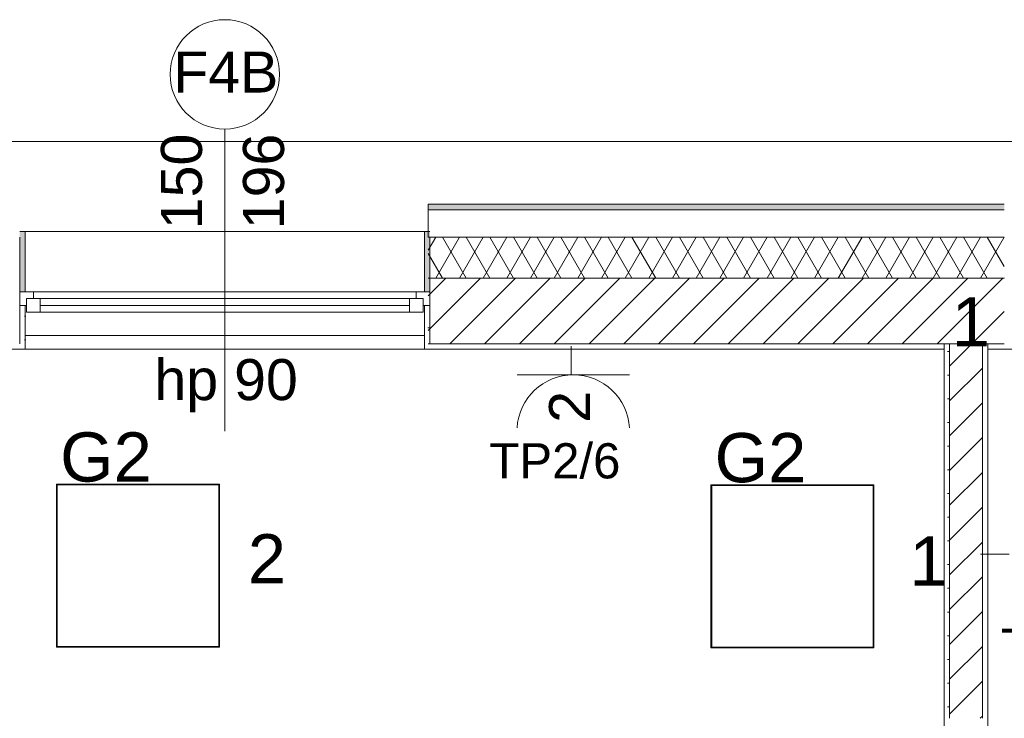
# Model space of a CAD drawing. Header units: millimetres. Extents: x -232602 to -175679, y -119570 to -82350.
# Tile 13 of 36: x -215686 to -212086, y -93357 to -90801. Entities that reach past the tile are written whole.
import ezdxf
from ezdxf.xclip import XClip

# ---------------------------------------------------------------- set-up
doc = ezdxf.new("R2010")
doc.units = ezdxf.units.MM
doc.header["$MEASUREMENT"] = 0
doc.header["$XCLIPFRAME"] = 0
doc.linetypes.add('Kropkowana', pattern=[317.499995, 0, -317.499995])
doc.layers.add('2D - Rysunki i Obrazki', color=7, linetype='Continuous')
for name, color, linetype, lineweight in [('PT_ELE_4_6_DLX_BLD0_LUMKEY_IDX_Nr_pióra__6', 6, 'Continuous', 18), ('PT_ELE_4_6_DLX_BLD0_LUMKEY_IDX_Nr_pióra__7', 7, 'Continuous', 18), ('PT_ELE_4_6_DLX_BLD1_LUM_Nr_pióra__5', 5, 'Continuous', 18), ('PT_ELE_4_6_DLX_BLD1_LUMKEY_IDX_Nr_pióra__3', 3, 'Continuous', 18), ('PT_ELE_4_6_E- Schemat - Szyny L1.L2.L3_Nr_pióra__7', 7, 'Continuous', 18), ('PT_ELE_4_6_Elementy Modelu - Strefy_Nr_pióra__254', 254, 'Continuous', 18), ('PT_ELE_4_6_Konstrukcja - Stropy_Nr_pióra__255', 255, 'Continuous', 18), ('PT_ELE_4_6_Konstrukcja - Ściany zew_Nr_pióra__251', 251, 'Continuous', 18), ('PT_ELE_4_6_Konstrukcja - Ściany zew_Nr_pióra__252', 252, 'Continuous', 18), ('PT_ELE_4_6_Konstrukcja - Ściany zew_Nr_pióra__254', 254, 'Continuous', 18), ('PT_ELE_4_6_Konstrukcja - Ściany zew_Nr_pióra__7', 7, 'Continuous', 18), ('PT_ELE_4_6_Oświetlenie_Nr_pióra__6', 6, 'Continuous', 18)]:
    doc.layers.add(name, color=color, linetype=linetype, lineweight=lineweight)
doc.layers.add('PT_ELE_4_6_DLX_BLD1_CONT_Nr_pióra__8', color=7, linetype='Continuous', lineweight=18, true_color=0x969696)
doc.layers.add('PT_ELE_4_6_DLX_BLD1_RESKEY_IDX_Nr_pióra__13', color=7, linetype='Continuous', lineweight=18, true_color=0x707070)
doc.styles.add('STYL_AUTOMATYCZNY_1', font='arial.ttf')
pattern_1 = [(0, (-96416.83, -0.008), (0, 86.60254), [0, -50]), (0, (-96391.83, 43.29), (0, 86.60254), [0, -50])]
pattern_2 = [(45, (-96416.83, -0.008), (-63.63961, 63.63961), [])]

# ---------------------------------------------------------------- blocks, each defined once
blk = doc.blocks.new('Rysunek_1_6', base_point=(-200661.4, -99449.8))
at = {"layer": 'PT_ELE_4_6_Konstrukcja - Ściany zew_Nr_pióra__252', "linetype": 'Continuous', "lineweight": 18}
h = blk.add_hatch(dxfattribs=at)
h.set_pattern_fill('IZOLACJA_MIĘKKA_0006', color=252, style=0, pattern_type=2)
h.set_pattern_definition([(60, (-96416.83, -0.008), (-64.951905, 37.5), []), (120, (-96416.83, -0.008), (64.951905, 37.5), [])])
h.paths.add_polyline_path([(-212086.3, -91596.6), (-214192.7, -91596.6), (-214192.7, -91746.6), (-212086.3, -91746.6)])
h = blk.add_hatch(dxfattribs=at)
h.set_pattern_fill('BLOCZKI_CERAMICZNE_0006', color=252, style=0, pattern_type=2)
h.set_pattern_definition(pattern_2)
h.paths.add_polyline_path([(-212086.3, -91746.6), (-214192.7, -91746.6), (-214192.7, -91986.6), (-212086.3, -91986.6)])
h = blk.add_hatch(dxfattribs=at)
h.set_pattern_fill('TYNK_0006', color=252, style=0, pattern_type=2)
h.set_pattern_definition(pattern_1)
h.paths.add_polyline_path([(-215686.4, -91846.6), (-215686.4, -92006.6), (-215666.4, -92006.6), (-215666.4, -91846.6)])
h = blk.add_hatch(dxfattribs=at)
h.set_pattern_fill('TYNK_0006', color=252, style=0, pattern_type=2)
h.set_pattern_definition(pattern_1)
h.paths.add_polyline_path([(-214206.4, -91846.6), (-214206.4, -92006.6), (-214186.4, -92006.6), (-214186.4, -91846.6)])
h = blk.add_hatch(dxfattribs=at)
h.set_pattern_fill('TYNK_0006', color=252, style=0, pattern_type=2)
h.set_pattern_definition(pattern_1)
h.paths.add_polyline_path([(-215946.4, -91986.6), (-215946.4, -92006.6), (-215686.4, -92006.6), (-215686.4, -91986.6)])
h = blk.add_hatch(dxfattribs=at)
h.set_pattern_fill('TYNK_0006', color=252, style=0, pattern_type=2)
h.set_pattern_definition(pattern_1)
h.paths.add_polyline_path([(-212306.3, -91986.6), (-214192.7, -91986.6), (-214192.7, -92006.6), (-212306.3, -92006.6)])
h = blk.add_hatch(dxfattribs=at)
h.set_pattern_fill('TYNK_0006', color=252, style=0, pattern_type=2)
h.set_pattern_definition(pattern_1)
h.paths.add_polyline_path([(-212306.3, -92006.6), (-212286.3, -92006.6), (-212286.3, -91986.6), (-212306.3, -91986.6)])
h = blk.add_hatch(dxfattribs=at)
h.set_pattern_fill('TYNK_0006', color=252, style=0, pattern_type=2)
h.set_pattern_definition(pattern_1)
h.paths.add_polyline_path([(-212306.3, -92006.6), (-212306.3, -93356.6), (-212286.3, -93356.6), (-212286.3, -92006.6)])
h = blk.add_hatch(dxfattribs=at)
h.set_pattern_fill('BLOCZKI_CERAMICZNE_0006', color=252, style=0, pattern_type=2)
h.set_pattern_definition(pattern_2)
h.paths.add_polyline_path([(-212286.3, -92006.6), (-212166.3, -92006.6), (-212166.3, -91986.6), (-212286.3, -91986.6)])
h = blk.add_hatch(dxfattribs=at)
h.set_pattern_fill('BLOCZKI_CERAMICZNE_0006', color=252, style=0, pattern_type=2)
h.set_pattern_definition(pattern_2)
h.paths.add_polyline_path([(-212166.3, -92006.6), (-212286.3, -92006.6), (-212286.3, -93356.6), (-212166.3, -93356.6)])
h = blk.add_hatch(dxfattribs=at)
h.set_pattern_fill('TYNK_0006', color=252, style=0, pattern_type=2)
h.set_pattern_definition(pattern_1)
h.paths.add_polyline_path([(-212166.3, -92006.6), (-212146.3, -92006.6), (-212146.3, -91986.6), (-212166.3, -91986.6)])
h = blk.add_hatch(dxfattribs=at)
h.set_pattern_fill('TYNK_0006', color=252, style=0, pattern_type=2)
h.set_pattern_definition(pattern_1)
h.paths.add_polyline_path([(-212166.3, -93356.6), (-212146.3, -93356.6), (-212146.3, -92006.6), (-212166.3, -92006.6)])
h = blk.add_hatch(dxfattribs=at)
h.set_pattern_fill('TYNK_0006', color=252, style=0, pattern_type=2)
h.set_pattern_definition(pattern_1)
h.paths.add_polyline_path([(-212086.3, -91986.6), (-212146.3, -91986.6), (-212146.3, -92006.6), (-212086.3, -92006.6)])
at = {"layer": 'PT_ELE_4_6_Konstrukcja - Ściany zew_Nr_pióra__254', "linetype": 'Continuous', "lineweight": 18}
for points in [[(-214192.7, -91476.6), (-214192.7, -91496.6), (-212086.3, -91496.6), (-212086.3, -91476.6)], [(-215686.4, -91576.6), (-215686.4, -91796.6), (-215666.4, -91796.6), (-215666.4, -91576.6)], [(-214206.4, -91576.6), (-214206.4, -91796.6), (-214186.4, -91796.6), (-214186.4, -91576.6)]]:
    blk.add_hatch(color=254, dxfattribs=at).paths.add_polyline_path(points)
at = {"layer": 'PT_ELE_4_6_DLX_BLD1_CONT_Nr_pióra__8', "color": 252, "linetype": 'Continuous', "lineweight": 18, "true_color": 0x969696, "flags": 128}
for points in [[(-192126.3, -91246.6), (-218616.3, -91246.6)], [(-212306.3, -92006.6), (-218206.3, -92006.6)], [(-212306.3, -95986.6), (-212306.3, -92006.6)], [(-207616.3, -92006.3), (-212146.3, -92006.6)], [(-212146.3, -92006.6), (-212146.3, -95986.6)]]:
    blk.add_lwpolyline(points, dxfattribs=at)
at = {"layer": 'PT_ELE_4_6_DLX_BLD1_LUM_Nr_pióra__5', "color": 5, "linetype": 'Continuous', "lineweight": 18, "flags": 128}
for points in [[(-215551.8, -93096.6), (-215551.8, -92500.6)], [(-215551.8, -92500.6), (-215551.8, -93096.6)], [(-215551.8, -92500.6), (-214955.8, -92500.6)], [(-214955.8, -92500.6), (-215551.8, -92500.6)], [(-214955.8, -92500.6), (-215551.8, -92500.6)], [(-215551.8, -92500.6), (-215551.8, -93096.6)], [(-215551.8, -93096.6), (-215551.8, -92500.6)], [(-215551.8, -92500.6), (-214955.8, -92500.6)], [(-214958.3, -92503.1), (-215549.3, -92503.1)], [(-215549.3, -92503.1), (-215549.3, -93094.1)], [(-215549.3, -92503.1), (-214958.3, -92503.1)], [(-215549.3, -93094.1), (-215549.3, -92503.1)], [(-214958.3, -93094.1), (-214958.3, -92503.1)], [(-214958.3, -92503.1), (-214958.3, -93094.1)], [(-214955.8, -92500.6), (-214955.8, -93096.6)], [(-214955.8, -93096.6), (-214955.8, -92500.6)], [(-214955.8, -93096.6), (-214955.8, -92500.6)], [(-214955.8, -92500.6), (-214955.8, -93096.6)], [(-213158.8, -93099.1), (-213158.8, -92503.1)], [(-213158.8, -92503.1), (-213158.8, -93099.1)], [(-213158.8, -92503.1), (-212562.8, -92503.1)], [(-212562.8, -92503.1), (-213158.8, -92503.1)], [(-212562.8, -92503.1), (-213158.8, -92503.1)], [(-213158.8, -92503.1), (-213158.8, -93099.1)], [(-213158.8, -93099.1), (-213158.8, -92503.1)], [(-213158.8, -92503.1), (-212562.8, -92503.1)], [(-212565.3, -92505.6), (-213156.3, -92505.6)], [(-213156.3, -92505.6), (-213156.3, -93096.6)], [(-213156.3, -92505.6), (-212565.3, -92505.6)], [(-213156.3, -93096.6), (-213156.3, -92505.6)], [(-212565.3, -93096.6), (-212565.3, -92505.6)], [(-212565.3, -92505.6), (-212565.3, -93096.6)], [(-212562.8, -92503.1), (-212562.8, -93099.1)], [(-212562.8, -93099.1), (-212562.8, -92503.1)], [(-212562.8, -93099.1), (-212562.8, -92503.1)], [(-212562.8, -92503.1), (-212562.8, -93099.1)], [(-214955.8, -93096.6), (-215551.8, -93096.6)], [(-215551.8, -93096.6), (-214955.8, -93096.6)], [(-215551.8, -93096.6), (-214955.8, -93096.6)], [(-214955.8, -93096.6), (-215551.8, -93096.6)], [(-215549.3, -93094.1), (-214958.3, -93094.1)], [(-214958.3, -93094.1), (-215549.3, -93094.1)], [(-213156.3, -93096.6), (-212565.3, -93096.6)], [(-212565.3, -93096.6), (-213156.3, -93096.6)], [(-212562.8, -93099.1), (-213158.8, -93099.1)], [(-213158.8, -93099.1), (-212562.8, -93099.1)], [(-213158.8, -93099.1), (-212562.8, -93099.1)], [(-212562.8, -93099.1), (-213158.8, -93099.1)]]:
    blk.add_lwpolyline(points, dxfattribs=at)
at = {"layer": 'PT_ELE_4_6_Elementy Modelu - Strefy_Nr_pióra__254', "color": 254, "linetype": 'Continuous', "lineweight": 18, "flags": 128}
for points in [[(-218206.3, -92970.4), (-218206.3, -95986.6), (-212306.3, -95986.6), (-212306.3, -92006.6), (-218206.3, -92006.6)], [(-212146.3, -92006.3), (-212146.3, -95986.6), (-207846.3, -95986.6), (-207596.3, -95986.6), (-207596.3, -92006.3)]]:
    blk.add_lwpolyline(points, close=True, dxfattribs=at)
at = {"layer": 'PT_ELE_4_6_Konstrukcja - Stropy_Nr_pióra__255', "color": 255, "linetype": 'Kropkowana', "lineweight": 18, "flags": 128}
blk.add_lwpolyline([(-192386.3, -92006.6), (-218206.3, -92006.6), (-218206.3, -102826.6), (-208326.3, -102826.6), (-208326.3, -100086.6), (-203885.8, -100086.6), (-203885.8, -102826.6), (-192386.3, -102826.6)], close=True, dxfattribs=at)
at = {"layer": 'PT_ELE_4_6_Konstrukcja - Ściany zew_Nr_pióra__251', "color": 251, "linetype": 'Continuous', "lineweight": 18}
blk.add_line((-214936.4, -91201.3), (-214936.4, -92306.6), dxfattribs=at)
at = {"layer": 'PT_ELE_4_6_Konstrukcja - Ściany zew_Nr_pióra__251', "color": 251, "linetype": 'Continuous', "lineweight": 18, "flags": 128}
blk.add_lwpolyline([(-214736.4, -91001.3, 1), (-215136.4, -91001.3, 1)], format="xyb", close=True, dxfattribs=at)
at = {"layer": 'PT_ELE_4_6_Konstrukcja - Ściany zew_Nr_pióra__7', "color": 7, "linetype": 'Continuous', "lineweight": 18}
for p, q in [((-212086.3, -91496.6), (-214192.7, -91496.6)), ((-215686.4, -91576.6), (-215666.4, -91576.6)), ((-215686.4, -91576.6), (-215666.4, -91576.6)), ((-215666.4, -91796.6), (-215666.4, -91576.6)), ((-215666.4, -91576.6), (-214206.4, -91576.6)), ((-215666.4, -91796.6), (-215666.4, -91576.6)), ((-214206.4, -91796.6), (-214206.4, -91576.6)), ((-214186.4, -91576.6), (-214206.4, -91576.6)), ((-214186.4, -91576.6), (-214206.4, -91576.6)), ((-214206.4, -91796.6), (-214206.4, -91576.6)), ((-215686.4, -91596.6), (-215686.4, -91796.6)), ((-212086.3, -91596.6), (-214192.7, -91596.6)), ((-214186.4, -91596.6), (-214186.4, -91796.6)), ((-212086.3, -91746.6), (-214192.7, -91746.6)), ((-215686.4, -91796.6), (-215666.4, -91796.6)), ((-215686.4, -91796.6), (-215686.4, -91846.6)), ((-215636.4, -91796.6), (-215686.4, -91796.6)), ((-215686.4, -91796.6), (-215686.4, -91846.6)), ((-215686.4, -91796.6), (-215686.4, -91846.6)), ((-215636.4, -91821.6), (-215636.4, -91796.6)), ((-214236.4, -91796.6), (-215636.4, -91796.6)), ((-214186.4, -91796.6), (-214236.4, -91796.6)), ((-214236.4, -91796.6), (-214236.4, -91821.6)), ((-214186.4, -91796.6), (-214206.4, -91796.6)), ((-214186.4, -91796.6), (-214186.4, -91846.6)), ((-214186.4, -91796.6), (-214186.4, -91846.6)), ((-214186.4, -91796.6), (-214186.4, -91846.6)), ((-215661.4, -91846.6), (-215661.4, -91821.6)), ((-215661.4, -91821.6), (-215636.4, -91821.6)), ((-215611.4, -91821.6), (-215661.4, -91821.6)), ((-215661.4, -91821.6), (-215661.4, -91871.6)), ((-215611.4, -91871.6), (-215611.4, -91821.6)), ((-214261.4, -91821.6), (-215611.4, -91821.6)), ((-214211.4, -91821.6), (-214261.4, -91821.6)), ((-214261.4, -91821.6), (-214261.4, -91871.6)), ((-214236.4, -91821.6), (-214211.4, -91821.6)), ((-214211.4, -91821.6), (-214211.4, -91846.6)), ((-214211.4, -91871.6), (-214211.4, -91821.6)), ((-215686.4, -91846.6), (-215666.4, -91846.6)), ((-215686.4, -91986.6), (-215686.4, -91846.6)), ((-215686.4, -91846.6), (-215661.4, -91846.6)), ((-215666.4, -91846.6), (-215666.4, -92006.6)), ((-215666.4, -91846.6), (-215666.4, -92006.6)), ((-215661.4, -91871.6), (-215611.4, -91871.6)), ((-215611.4, -91846.6), (-214261.4, -91846.6)), ((-215611.4, -91871.6), (-214261.4, -91871.6)), ((-215611.4, -91871.6), (-214261.4, -91871.6)), ((-214261.4, -91871.6), (-214211.4, -91871.6)), ((-214211.4, -91846.6), (-214186.4, -91846.6)), ((-214206.4, -91846.6), (-214206.4, -92006.6)), ((-214186.4, -91846.6), (-214206.4, -91846.6)), ((-214206.4, -91846.6), (-214206.4, -92006.6)), ((-214186.4, -91986.6), (-214186.4, -91846.6)), ((-215666.4, -91956.6), (-214206.4, -91956.6)), ((-215686.4, -92006.6), (-215666.4, -92006.6)), ((-215686.4, -92006.6), (-215666.4, -92006.6)), ((-214186.4, -92006.6), (-214206.4, -92006.6)), ((-214186.4, -92006.6), (-214206.4, -92006.6)), ((-214192.7, -91986.6), (-212306.3, -91986.6)), ((-212306.3, -91986.6), (-212306.3, -92006.6)), ((-212286.3, -91986.6), (-212306.3, -91986.6)), ((-212306.3, -91986.6), (-212306.3, -92006.6)), ((-212286.3, -91986.6), (-212306.3, -91986.6)), ((-212166.3, -91986.6), (-212286.3, -91986.6)), ((-212286.3, -92006.6), (-212286.3, -91986.6)), ((-212166.3, -91986.6), (-212286.3, -91986.6)), ((-212286.3, -92006.6), (-212286.3, -93356.6)), ((-212146.3, -91986.6), (-212166.3, -91986.6)), ((-212166.3, -92006.6), (-212166.3, -91986.6)), ((-212146.3, -91986.6), (-212166.3, -91986.6)), ((-212166.3, -93356.6), (-212166.3, -92006.6)), ((-212146.3, -92006.6), (-212146.3, -91986.6)), ((-212146.3, -92006.6), (-212146.3, -91986.6)), ((-212146.3, -91986.6), (-212086.3, -91986.6))]:
    blk.add_line(p, q, dxfattribs=at)
at = {"layer": 'PT_ELE_4_6_Konstrukcja - Ściany zew_Nr_pióra__7', "color": 7, "linetype": 'Continuous', "lineweight": 18, "flags": 128}
for points in [[(-212086.3, -91476.6), (-214192.7, -91476.6)], [(-214192.7, -91476.6), (-214192.7, -91596.6)], [(-214192.7, -92006.6), (-212306.3, -92006.6)], [(-212306.3, -92006.6), (-212306.3, -93356.6)], [(-212146.3, -93356.6), (-212146.3, -92006.6)], [(-212146.3, -92006.6), (-212086.3, -92006.6)]]:
    blk.add_lwpolyline(points, dxfattribs=at)
at = {"layer": 'PT_ELE_4_6_Oświetlenie_Nr_pióra__6', "color": 6, "linetype": 'Continuous', "lineweight": 18}
for p, q in [((-213669.9, -92100.4), (-213669.9, -91995.1)), ((-213456.6, -92100.4), (-213867.8, -92100.4)), ((-212068.4, -92756.5), (-212173.7, -92756.5))]:
    blk.add_line(p, q, dxfattribs=at)
blk.add_arc((-213662.2, -92306.3), 206, 3.376, 176.624, dxfattribs=at)
at = {"layer": 'PT_ELE_4_6_DLX_BLD0_LUMKEY_IDX_Nr_pióra__6', "color": 6, "linetype": 'Continuous', "lineweight": 18, "insert": (-213600.9, -92275.7), "char_height": 150, "attachment_point": 7, "rotation": 90, "style": 'STYL_AUTOMATYCZNY_1'}
blk.add_mtext('\\A1;{\\pql;\\fArial|b0|i0|c238|p0;\\W1.000000;2}', dxfattribs=at)
at = {"layer": 'PT_ELE_4_6_DLX_BLD0_LUMKEY_IDX_Nr_pióra__7', "color": 7, "linetype": 'Continuous', "lineweight": 18, "char_height": 180, "attachment_point": 7, "style": 'STYL_AUTOMATYCZNY_1'}
for s, insert in [('\\A1;{\\pql;\\fArial|b0|i0|c238|p0;\\W1.000000;2}', (-214852.4, -92863.2)), ('\\A1;{\\pql;\\fArial|b0|i0|c238|p0;\\W1.000000;1}', (-212432.9, -92871.6))]:
    blk.add_mtext(s, dxfattribs=dict(at, insert=insert))
at = {"layer": 'PT_ELE_4_6_DLX_BLD1_LUMKEY_IDX_Nr_pióra__3', "color": 3, "linetype": 'Continuous', "lineweight": 18, "char_height": 180, "attachment_point": 7, "style": 'STYL_AUTOMATYCZNY_1'}
for insert in [(-215538.5, -92493.3), (-213145.5, -92495.8)]:
    blk.add_mtext('\\A1;{\\pql;\\fArial|b0|i0|c238|p0;\\W1.000000;G2}', dxfattribs=dict(at, insert=insert))
at = {"layer": 'PT_ELE_4_6_DLX_BLD1_RESKEY_IDX_Nr_pióra__13', "color": 8, "linetype": 'Continuous', "lineweight": 18, "true_color": 0x707070, "insert": (-212279, -91996.3), "char_height": 180, "attachment_point": 7, "style": 'STYL_AUTOMATYCZNY_1'}
blk.add_mtext('\\A1;{\\pql;\\fArial|b0|i0|c238|p0;\\W1.000000;1}', dxfattribs=at)
at = {"layer": 'PT_ELE_4_6_E- Schemat - Szyny L1.L2.L3_Nr_pióra__7', "color": 7, "linetype": 'Continuous', "lineweight": 18, "char_height": 128.571, "attachment_point": 7, "style": 'STYL_AUTOMATYCZNY_1'}
for insert in [(-213969.1, -92480.9), (-212098.8, -93159.4)]:
    blk.add_mtext('\\A1;{\\pql;\\fArial|b0|i0|c238|p0;\\W1.000000;TP2/6}', dxfattribs=dict(at, insert=insert))
at = {"layer": 'PT_ELE_4_6_Konstrukcja - Ściany zew_Nr_pióra__7', "color": 7, "linetype": 'Continuous', "lineweight": 18, "char_height": 150, "attachment_point": 7, "style": 'STYL_AUTOMATYCZNY_1'}
for s, insert in [('\\A1;{\\pql;\\pt0;\\fArial|b0|i0|c238|p0;\\W1.000000;F4B}', (-215125, -91067.8)), ('\\A1;{\\pql;\\pt0;\\fArial|b0|i0|c238|p0;\\W1.000000;hp 90}', (-215193.8, -92238))]:
    blk.add_mtext(s, dxfattribs=dict(at, insert=insert))
at = {"layer": 'PT_ELE_4_6_Konstrukcja - Ściany zew_Nr_pióra__7', "color": 7, "linetype": 'Continuous', "lineweight": 18, "char_height": 150, "attachment_point": 7, "rotation": 90, "style": 'STYL_AUTOMATYCZNY_1'}
for s, insert in [('\\A1;{\\pql;\\pt0;\\fArial|b0|i0|c238|p0;\\W1.000000;150}', (-215017.8, -91567.8)), ('\\A1;{\\pql;\\pt0;\\fArial|b0|i0|c238|p0;\\W1.000000;196}', (-214717.8, -91567.8))]:
    blk.add_mtext(s, dxfattribs=dict(at, insert=insert))

msp = doc.modelspace()

# ---------------------------------------------------------------- block references
at = {"layer": '2D - Rysunki i Obrazki', "color": 253, "linetype": 'Continuous', "lineweight": 18, "true_color": 0xaaaaaa}
ref = msp.add_blockref('Rysunek_1_6', (-200661.4, -99449.8), dxfattribs=at)
XClip(ref).set_block_clipping_path([(-225643.694101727, -116549.9316383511), (-175679.1071871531, -82349.5969288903)])

doc.saveas('drawing.dxf')
